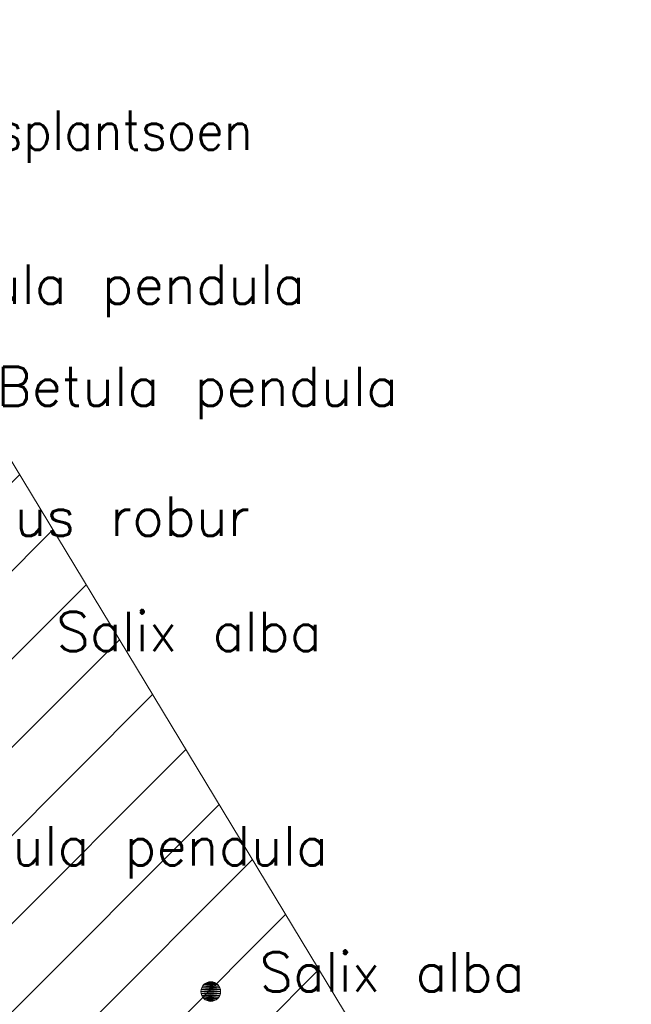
# Model space of a CAD drawing. Header units: metres. Extents: x 102852 to 106916, y 385458 to 392749.
# Tile 56 of 68: x 104713 to 104729, y 386303 to 386328. Entities that reach past the tile are written whole.
import ezdxf
from ezdxf.enums import TextEntityAlignment as Align

# ---------------------------------------------------------------- set-up
doc = ezdxf.new("R2010")
doc.units = ezdxf.units.M
for name, color, linetype, lineweight in [('0-BEPLANTING', 14, 'Continuous', 30), ('0-GRAS OM SPORTVELDEN', 2, 'Continuous', 30), ('_alg-maatvoering', 7, 'Continuous', 0), ('B-WE-IE-TERREINAFSCHEIDING_KUNSTMATIG_HEKWERK-G', 6, 'Continuous', 0), ('Bomen', 84, 'Continuous', 0), ('Boomsoort', 10, 'Continuous', 0)]:
    doc.layers.add(name, color=color, linetype=linetype, lineweight=lineweight)
doc.styles.add('Style-STANDARD', font='STANDARD.shx')
doc.styles.add('Style-txt', font='txt.shx')

# ---------------------------------------------------------------- blocks, each defined once
blk = doc.blocks.new('MPOLYGON_676')
at = {"layer": 'Bomen', "flags": 128}
for points in [[(104717.837, 386302.986), (104717.832, 386302.937), (104718.332, 386302.937)], [(104717.851, 386303.033), (104717.837, 386302.986), (104718.327, 386302.986)], [(104717.837, 386302.986), (104718.327, 386302.986), (104718.332, 386302.937)], [(104717.874, 386303.076), (104717.851, 386303.033), (104718.313, 386303.033)], [(104717.851, 386303.033), (104718.313, 386303.033), (104718.327, 386302.986)], [(104717.905, 386303.114), (104717.874, 386303.076), (104718.29, 386303.076)], [(104717.874, 386303.076), (104718.29, 386303.076), (104718.313, 386303.033)], [(104717.943, 386303.145), (104717.905, 386303.114), (104718.259, 386303.114)], [(104717.905, 386303.114), (104718.259, 386303.114), (104718.29, 386303.076)], [(104717.986, 386303.168), (104717.943, 386303.145), (104718.221, 386303.145)], [(104717.943, 386303.145), (104718.221, 386303.145), (104718.259, 386303.114)], [(104718.033, 386303.182), (104717.986, 386303.168), (104718.177, 386303.168)], [(104717.986, 386303.168), (104718.177, 386303.168), (104718.221, 386303.145)], [(104718.082, 386303.187), (104718.033, 386303.182), (104718.131, 386303.182)], [(104718.033, 386303.182), (104718.131, 386303.182), (104718.177, 386303.168)], [(104717.832, 386302.937), (104717.837, 386302.888), (104718.327, 386302.888)], [(104717.832, 386302.937), (104718.332, 386302.937), (104718.327, 386302.888)], [(104717.837, 386302.888), (104717.851, 386302.841), (104718.313, 386302.841)], [(104717.837, 386302.888), (104718.327, 386302.888), (104718.313, 386302.841)], [(104717.851, 386302.841), (104717.874, 386302.798), (104718.29, 386302.798)], [(104717.851, 386302.841), (104718.313, 386302.841), (104718.29, 386302.798)], [(104717.874, 386302.798), (104717.905, 386302.76), (104718.259, 386302.76)], [(104717.874, 386302.798), (104718.29, 386302.798), (104718.259, 386302.76)], [(104717.905, 386302.76), (104717.943, 386302.729), (104718.221, 386302.729)], [(104717.905, 386302.76), (104718.259, 386302.76), (104718.221, 386302.729)], [(104717.943, 386302.729), (104717.986, 386302.706), (104718.177, 386302.706)], [(104717.943, 386302.729), (104718.221, 386302.729), (104718.177, 386302.706)], [(104717.986, 386302.706), (104718.033, 386302.692), (104718.131, 386302.692)], [(104717.986, 386302.706), (104718.177, 386302.706), (104718.131, 386302.692)], [(104718.033, 386302.692), (104718.131, 386302.692), (104718.082, 386302.687)]]:
    blk.add_lwpolyline(points, close=True, dxfattribs=at)
at = {"layer": 'Bomen', "color": 74, "true_color": 0x55aa00, "flags": 128}
for points in [[(104717.832, 386302.937), (104717.837, 386302.986)], [(104717.837, 386302.986), (104717.851, 386303.033)], [(104717.851, 386303.033), (104717.874, 386303.076)], [(104717.874, 386303.076), (104717.905, 386303.114)], [(104717.905, 386303.114), (104717.943, 386303.145)], [(104717.943, 386303.145), (104717.986, 386303.168)], [(104717.986, 386303.168), (104718.033, 386303.182)], [(104718.033, 386303.182), (104718.082, 386303.187)], [(104718.082, 386303.187), (104718.131, 386303.182)], [(104718.131, 386303.182), (104718.177, 386303.168)], [(104718.177, 386303.168), (104718.221, 386303.145)], [(104718.221, 386303.145), (104718.259, 386303.114)], [(104718.259, 386303.114), (104718.29, 386303.076)], [(104718.29, 386303.076), (104718.313, 386303.033)], [(104718.313, 386303.033), (104718.327, 386302.986)], [(104718.327, 386302.986), (104718.332, 386302.937)], [(104717.837, 386302.888), (104717.832, 386302.937)], [(104717.851, 386302.841), (104717.837, 386302.888)], [(104717.874, 386302.798), (104717.851, 386302.841)], [(104717.905, 386302.76), (104717.874, 386302.798)], [(104717.943, 386302.729), (104717.905, 386302.76)], [(104717.986, 386302.706), (104717.943, 386302.729)], [(104718.221, 386302.729), (104718.177, 386302.706)], [(104718.259, 386302.76), (104718.221, 386302.729)], [(104718.29, 386302.798), (104718.259, 386302.76)], [(104718.313, 386302.841), (104718.29, 386302.798)], [(104718.327, 386302.888), (104718.313, 386302.841)], [(104718.332, 386302.937), (104718.327, 386302.888)], [(104718.033, 386302.692), (104717.986, 386302.706)], [(104718.082, 386302.687), (104718.033, 386302.692)], [(104718.131, 386302.692), (104718.082, 386302.687)], [(104718.177, 386302.706), (104718.131, 386302.692)]]:
    blk.add_lwpolyline(points, dxfattribs=at)
at = {"layer": 'Bomen'}
for points in [[(104717.837, 386302.986), (104717.832, 386302.937), (104718.332, 386302.937)], [(104717.851, 386303.033), (104717.837, 386302.986), (104718.327, 386302.986)], [(104717.837, 386302.986), (104718.327, 386302.986), (104718.332, 386302.937)], [(104717.874, 386303.076), (104717.851, 386303.033), (104718.313, 386303.033)], [(104717.851, 386303.033), (104718.313, 386303.033), (104718.327, 386302.986)], [(104717.905, 386303.114), (104717.874, 386303.076), (104718.29, 386303.076)], [(104717.874, 386303.076), (104718.29, 386303.076), (104718.313, 386303.033)], [(104717.943, 386303.145), (104717.905, 386303.114), (104718.259, 386303.114)], [(104717.905, 386303.114), (104718.259, 386303.114), (104718.29, 386303.076)], [(104717.986, 386303.168), (104717.943, 386303.145), (104718.221, 386303.145)], [(104717.943, 386303.145), (104718.221, 386303.145), (104718.259, 386303.114)], [(104718.033, 386303.182), (104717.986, 386303.168), (104718.177, 386303.168)], [(104717.986, 386303.168), (104718.177, 386303.168), (104718.221, 386303.145)], [(104718.082, 386303.187), (104718.033, 386303.182), (104718.131, 386303.182)], [(104718.033, 386303.182), (104718.131, 386303.182), (104718.177, 386303.168)]]:
    blk.add_solid(points, dxfattribs=at)
at = {"layer": 'Bomen', "extrusion": (0, 0, -1)}
for points in [[(-104717.832, 386302.937), (-104717.837, 386302.888), (-104718.327, 386302.888)], [(-104717.832, 386302.937), (-104718.332, 386302.937), (-104718.327, 386302.888)], [(-104717.837, 386302.888), (-104717.851, 386302.841), (-104718.313, 386302.841)], [(-104717.837, 386302.888), (-104718.327, 386302.888), (-104718.313, 386302.841)], [(-104717.851, 386302.841), (-104717.874, 386302.798), (-104718.29, 386302.798)], [(-104717.851, 386302.841), (-104718.313, 386302.841), (-104718.29, 386302.798)], [(-104717.874, 386302.798), (-104717.905, 386302.76), (-104718.259, 386302.76)], [(-104717.874, 386302.798), (-104718.29, 386302.798), (-104718.259, 386302.76)], [(-104717.905, 386302.76), (-104717.943, 386302.729), (-104718.221, 386302.729)], [(-104717.905, 386302.76), (-104718.259, 386302.76), (-104718.221, 386302.729)], [(-104717.943, 386302.729), (-104717.986, 386302.706), (-104718.177, 386302.706)], [(-104717.943, 386302.729), (-104718.221, 386302.729), (-104718.177, 386302.706)], [(-104717.986, 386302.706), (-104718.033, 386302.692), (-104718.131, 386302.692)], [(-104717.986, 386302.706), (-104718.177, 386302.706), (-104718.131, 386302.692)], [(-104718.033, 386302.692), (-104718.131, 386302.692), (-104718.082, 386302.687)]]:
    blk.add_solid(points, dxfattribs=at)

msp = doc.modelspace()

# ---------------------------------------------------------------- hatches: boundary and pattern name
at = {"layer": '0-BEPLANTING', "ltscale": 0.2}
h = msp.add_hatch(dxfattribs=at)
h.set_pattern_fill('ANSI31', color=256, scale=0.1, pattern_type=2)
h.set_pattern_definition([(45, (0, 0), (-1.122532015, 1.122532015), [])])
h.paths.add_polyline_path([(104706.229, 386327.629), (104699.439, 386326.147), (104698.511, 386324.932), (104698.398, 386322.942), (104699.228, 386319.799), (104701.309, 386316.197), (104704.171, 386312.716), (104706.534, 386312.462), (104708.254, 386313.042), (104712.249, 386303.881), (104714.389, 386296.35), (104716.632, 386292.004), (104717.746, 386291.349), (104720.809, 386291.521), (104724.513, 386293.919), (104723.693, 386298.776)])
at = {"layer": '0-GRAS OM SPORTVELDEN', "ltscale": 0.2}
h = msp.add_hatch(dxfattribs=at)
h.set_pattern_fill('ANSI31', color=256, scale=0.1, style=0, pattern_type=2)
h.set_pattern_definition([(45, (0.0001, -2e-20), (-1.122532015, 1.122532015), [])])
h.paths.add_polyline_path([(104619.488, 386300.894), (104617.652, 386300.288), (104617.502, 386300.157), (104619.581, 386289.956), (104621.264, 386290.236), (104621.247, 386290.337)], flags=17)
h.paths.add_polyline_path([(104557.247, 386214.543), (104555.442, 386214.935), (104553.73, 386215.629), (104552.161, 386216.604), (104550.781, 386217.831), (104552.019, 386210.717), (104528.482, 386184.038), (104528.455, 386183.938), (104530.486, 386175.135), (104530.88, 386174.045), (104532.1, 386170.641), (104534.504, 386166.088), (104537.31, 386161.945), (104539.961, 386159.918), (104544.683, 386157.74), (104549.448, 386156.066), (104553.504, 386155.407), (104556.628, 386155.983), (104558.928, 386157.469), (104562.25, 386160.578), (104563.42, 386161.783), (104565.633, 386163.492), (104567.861, 386164.791), (104569.908, 386165.507), (104572.419, 386165.771), (104576.253, 386165.57), (104580.316, 386165.349), (104586.226, 386164.913), (104590.978, 386164.572), (104595.3, 386164.329), (104596.59, 386160.217), (104598.518, 386154.429), (104608.633, 386157.538), (104608.3, 386158.621), (104616.694, 386161.244), (104627.633, 386164.579), (104635.788, 386167.129), (104643.916, 386169.54), (104644.019, 386169.245), (104649.315, 386168.762), (104652.746, 386169.712), (104657.921, 386171.026), (104661.665, 386170.595), (104670.177, 386171.463), (104687.459, 386176.939), (104698.239, 386179.646), (104708.52, 386182.898), (104712.077, 386184.804), (104717.329, 386186.1), (104723.233, 386191.094), (104724.615, 386190.53), (104726.555, 386187.927), (104726.69, 386186.856), (104728.791, 386186.85), (104728.195, 386187.814), (104723.035, 386216.097), (104723.258, 386216.294), (104717.942, 386245.277), (104717.449, 386245.209), (104713.823, 386265.411), (104728.055, 386267.938), (104728.576, 386270.771), (104724.981, 386291.15), (104724.513, 386293.919), (104720.809, 386291.521), (104717.746, 386291.349), (104716.632, 386292.004), (104714.389, 386296.35), (104712.249, 386303.881), (104708.254, 386313.042), (104706.534, 386312.462), (104704.171, 386312.716), (104701.309, 386316.197), (104699.228, 386319.799), (104698.398, 386322.942), (104698.511, 386324.932), (104699.439, 386326.147), (104706.229, 386327.629), (104702.869, 386328.011), (104699.763, 386330.963), (104699.346, 386329.98), (104697.939, 386329.455), (104696.532, 386329.623), (104695.103, 386331.308), (104691.58, 386332.037), (104687.031, 386332.689), (104684.41, 386333.009), (104677.492, 386333.005), (104671.521, 386332.808), (104664.236, 386331.939), (104660.846, 386331.794), (104659.078, 386332.035), (104658.298, 386334.163), (104654.263, 386333.646), (104652.54, 386333.403), (104646.779, 386332.606), (104648.982, 386332.637), (104649.372, 386331.308), (104620.271, 386326.782), (104624.808, 386304.255), (104626.392, 386304.589), (104626.706, 386303.023), (104628.473, 386293.179), (104628.423, 386293.173), (104631.096, 386278.671), (104631.233, 386277.935), (104632.063, 386278.074), (104632.07, 386277.973), (104632.481, 386278.019), (104633.013, 386275.276), (104632.589, 386275.211), (104632.606, 386275.134), (104631.783, 386274.985), (104635.397, 386255.604), (104636.281, 386255.703), (104636.321, 386255.549), (104636.643, 386255.626), (104637.162, 386252.923), (104636.817, 386252.859), (104636.809, 386252.762), (104635.967, 386252.55), (104636.142, 386251.61), (104641.272, 386223.539), (104643.237, 386212.575), (104642.187, 386212.378), (104642.798, 386208.809), (104641.119, 386208.47), (104638.937, 386219.309), (104641.098, 386219.744), (104640.476, 386223.387), (104635.515, 386250.543), (104630.302, 386278.562), (104627.655, 386293.02), (104627.597, 386293.013), (104625.821, 386302.863), (104619.038, 386301.493), (104616.605, 386299.377), (104637.859, 386186.261), (104636.566, 386185.994), (104615.422, 386298.405), (104580.881, 386294.064), (104550.723, 386286.423), (104547.944, 386283.728), (104547.321, 386282.502), (104546.94, 386281.181), (104546.815, 386279.811), (104546.949, 386278.443), (104553.415, 386243.828), (104554.541, 386244.055), (104555.72, 386237.614), (104554.924, 386237.468), (104557.756, 386222.506), (104558.575, 386222.691), (104559.773, 386216.223), (104558.604, 386215.983), (104565.256, 386180.773), (104569.235, 386175.804), (104567.962, 386174.803), (104563.711, 386180.181)])
h.paths.add_polyline_path([(104569.66, 386181.657), (104578.662, 386183.328), (104580.572, 386183.7), (104577.579, 386199.749), (104590.208, 386202.154, -0.491164), (104604.192, 386204.778), (104616.946, 386207.149), (104619.968, 386191.083), (104621.783, 386191.39), (104630.879, 386193.124, -0.467531), (104631.471, 386194.047), (104622.378, 386242.456), (104599.783, 386238.156, -0.04693), (104599.939, 386236.488, -0.910346), (104582.209, 386234.82), (104582.177, 386234.814), (104559.582, 386230.488), (104568.666, 386182.226, -0.430584)], flags=17)
h.paths.add_polyline_path([(104577.78, 386268.386), (104591.732, 386271.027, -0.481268)])
h.paths.add_polyline_path([(104635.317, 386206.146), (104637.213, 386206.497), (104639.157, 386195.983), (104637.291, 386195.607)], flags=17)
h.paths.add_polyline_path([(104637.546, 386194.328), (104639.156, 386194.644), (104640.857, 386186.857), (104639.083, 386186.508)], flags=17)
h.paths.add_polyline_path([(104635.063, 386207.561), (104633.263, 386217.596), (104634.882, 386217.975), (104636.886, 386207.888)], flags=17)
h.paths.add_polyline_path([(104632.997, 386219.085), (104630.948, 386229.833), (104632.53, 386230.217), (104634.715, 386219.413)], flags=17)
h.paths.add_polyline_path([(104641.238, 386207.115), (104643.226, 386207.448), (104644.972, 386197.019), (104643.318, 386196.742)], flags=17)
h.paths.add_polyline_path([(104643.581, 386195.53), (104645.202, 386195.914), (104646.271, 386188.982), (104644.987, 386188.661)], flags=17)
h.paths.add_polyline_path([(104630.679, 386231.275), (104628.426, 386241.654), (104630.355, 386242.073), (104632.224, 386231.61)], flags=17)
h.paths.add_polyline_path([(104638.766, 386220.264), (104636.773, 386231.004), (104638.744, 386231.431), (104640.665, 386220.601)], flags=17)
h.paths.add_polyline_path([(104628.248, 386242.948), (104626.345, 386253.51), (104628.159, 386253.847), (104630.113, 386243.345)], flags=17)
h.paths.add_polyline_path([(104636.646, 386232.079), (104634.612, 386242.696), (104636.432, 386243.045), (104638.472, 386232.43)], flags=17)
h.paths.add_polyline_path([(104648.466, 386208.066), (104687.473, 386215.293), (104692.955, 386185.899), (104653.831, 386178.845)], flags=17)
h.paths.add_polyline_path([(104646.842, 386216.915), (104646.669, 386217.631), (104637.738, 386266.027), (104628.859, 386314.453), (104628.712, 386315.25), (104629.447, 386315.388), (104638.62, 386317.098), (104640.32, 386317.415), (104651.131, 386319.386), (104656.42, 386320.36), (104663.754, 386321.648), (104669.038, 386322.663), (104679.818, 386324.611), (104681.73, 386324.98), (104690.753, 386326.632), (104691.509, 386326.771), (104691.655, 386326.057), (104700.614, 386277.511), (104709.519, 386229.3), (104709.657, 386228.519), (104708.928, 386228.36), (104699.853, 386226.674), (104697.969, 386226.321), (104687.217, 386224.365), (104681.88, 386223.362), (104674.552, 386222.009), (104669.315, 386221.059), (104658.429, 386219.044), (104656.759, 386218.72), (104647.632, 386217.06)], flags=17)
h.paths.add_polyline_path([(104634.345, 386243.837), (104632.355, 386254.667), (104634.12, 386254.991), (104636.121, 386244.243), (104636.135, 386244.17)], flags=17)
h.paths.add_polyline_path([(104626.331, 386254.635), (104624.174, 386265.283), (104625.981, 386265.745), (104628.017, 386254.979)], flags=17)
h.paths.add_polyline_path([(104632.159, 386255.673), (104630.143, 386266.382), (104631.658, 386266.667), (104634.03, 386256.093)], flags=17)
h.paths.add_polyline_path([(104623.867, 386266.414), (104621.916, 386277.016), (104623.622, 386277.33), (104625.67, 386266.763)], flags=17)
h.paths.add_polyline_path([(104668.206, 386237.514, -0.485412), (104682.469, 386240.143)])
h.paths.add_polyline_path([(104629.954, 386267.607), (104628.137, 386277.879), (104629.494, 386278.14), (104631.472, 386267.876)], flags=17)
h.paths.add_polyline_path([(104621.645, 386278.086), (104619.722, 386288.871), (104621.453, 386289.087), (104623.424, 386278.491), (104623.437, 386278.419)], flags=17)
h.paths.add_polyline_path([(104660.293, 386271.815, -1), (104678.213, 386271.815, -0.914044), (104660.437, 386270.215), (104660.36, 386270.201), (104660.437, 386270.215, -0.044914)])
h.paths.add_polyline_path([(104627.842, 386279.112), (104625.592, 386289.991), (104627.419, 386290.418), (104629.231, 386279.353)], flags=17)
h.paths.add_polyline_path([(104625.394, 386291.012), (104623.236, 386302.165), (104625.238, 386302.527), (104627.252, 386291.396), (104627.26, 386291.35)], flags=17)
h.paths.add_polyline_path([(104655.991, 386303.602), (104670.244, 386306.217, -0.498792)])
h.paths.add_polyline_path([(104722.69, 386211.573), (104723.086, 386211.638), (104727.43, 386187.892), (104727.038, 386187.909)], flags=17)
h.paths.add_polyline_path([(104722.318, 386213.813), (104716.662, 386244.718), (104713.027, 386265.248), (104713.426, 386265.372), (104717.108, 386244.842), (104722.769, 386213.936)], flags=17)
h.paths.add_polyline_path([(104613.246, 386291.062, -0.540709), (104612.327, 386291.628), (104603.24, 386289.898), (104601.417, 386289.578), (104604.456, 386273.445), (104591.732, 386271.027, -0.481268), (104577.78, 386268.386), (104565.044, 386265.992), (104562.003, 386282.049), (104560.095, 386281.71), (104551.049, 386279.985, -0.419907), (104550.459, 386279.065), (104559.582, 386230.488), (104582.209, 386234.82, -0.046929), (104582.053, 386236.488, -0.910346), (104599.783, 386238.156), (104599.815, 386238.162), (104622.378, 386242.456)], flags=17)
h.paths.add_polyline_path([(104601.417, 386289.578), (104590.561, 386287.518), (104591.539, 386282.21), (104573.771, 386278.868), (104572.715, 386284.094), (104562.003, 386282.049), (104565.044, 386265.992), (104577.78, 386268.386), (104591.732, 386271.027), (104604.456, 386273.445)])
h.paths.add_polyline_path([(104590.561, 386287.518), (104585.344, 386286.549), (104578.052, 386285.182), (104572.715, 386284.094), (104573.771, 386278.868), (104591.539, 386282.21)])
h.paths.add_polyline_path([(104582.053, 386236.488, 0.046929), (104582.209, 386234.82, 0.910349), (104599.939, 386236.488, 0.04693), (104599.783, 386238.156, 0.910347)], flags=17)
h.paths.add_polyline_path([(104616.946, 386207.149), (104604.192, 386204.778), (104590.208, 386202.154), (104577.579, 386199.749), (104580.572, 386183.7), (104591.345, 386185.689), (104590.311, 386190.997), (104608.139, 386194.309), (104609.158, 386189.023), (104619.968, 386191.083)])
h.paths.add_polyline_path([(104608.139, 386194.309), (104590.311, 386190.997), (104591.345, 386185.689), (104596.617, 386186.678), (104603.91, 386187.998), (104609.158, 386189.023)])
h.paths.add_polyline_path([(104590.208, 386202.154), (104604.192, 386204.778, 0.491164)])
h.paths.add_polyline_path([(104678.213, 386271.815, 0.044914), (104678.069, 386273.415), (104660.437, 386270.215, 0.914032)])
h.paths.add_polyline_path([(104660.293, 386271.815, 0.044914), (104660.437, 386270.215), (104678.069, 386273.415, 0.914032)])
h.paths.add_polyline_path([(104670.244, 386306.217), (104655.991, 386303.602, 0.498792)])
h.paths.add_polyline_path([(104668.206, 386237.514), (104682.469, 386240.143, 0.485412)])
h.paths.add_polyline_path([(104573.864, 386333.332), (104584.207, 386326.323), (104587.037, 386324.081), (104575.446, 386312.728), (104546.85, 386284.901), (104546.076, 386283.641), (104545.53, 386282.267), (104545.228, 386280.819), (104545.178, 386280.819), (104545.178, 386279.341), (104545.383, 386277.877), (104550.751, 386248.556), (104550.739, 386247.813), (104545.319, 386235.152), (104548.264, 386217.845), (104549.399, 386211.516), (104527.935, 386187.074), (104527.063, 386194.071), (104526.574, 386199.783), (104527.01, 386211.525), (104527.882, 386218.276), (104529.665, 386226.88), (104532.672, 386238.831), (104535.734, 386248.903), (104538.17, 386256.427), (104540.006, 386262.848), (104540.44, 386266.318), (104540.605, 386274.672), (104542.075, 386280.64), (104544.403, 386286.002), (104547.111, 386291.108), (104550.364, 386294.7), (104558.507, 386307.287), (104560.024, 386312.014), (104569.567, 386326.774), (104572.69, 386331.525)])

# ---------------------------------------------------------------- linework, layer by layer
at = {"layer": 'B-WE-IE-TERREINAFSCHEIDING_KUNSTMATIG_HEKWERK-G', "flags": 128}
msp.add_lwpolyline([(104706.229, 386327.629), (104723.693, 386298.776)], dxfattribs=at)

# ---------------------------------------------------------------- block references
at = {"layer": 'Bomen', "rotation": 360}
msp.add_blockref('MPOLYGON_676', (0, 0, 0.134), dxfattribs=at)

# ---------------------------------------------------------------- texts
at = {"layer": '_alg-maatvoering', "style": 'Style-STANDARD'}
msp.add_text('Natuurlijk bosplantsoen', height=1, dxfattribs=at).set_placement((104704.785, 386325.355), align=Align.TOP_LEFT)
at = {"layer": 'Boomsoort', "color": 7, "style": 'Style-txt'}
for s, p in [('Betula pendula', (104720.491, 386320.435, 0.134)), ('Betula pendula', (104722.852, 386317.838, 0.134)), ('Quercus robur', (104719.075, 386314.533, 0.134)), ('Salix alba', (104720.91, 386311.603, 0.134)), ('Betula pendula', (104721.07, 386306.149, 0.134)), ('Salix alba', (104726.082, 386302.937, 0.134))]:
    msp.add_text(s, height=1, dxfattribs=at).set_placement(p, align=Align.RIGHT)

doc.saveas('drawing.dxf')
